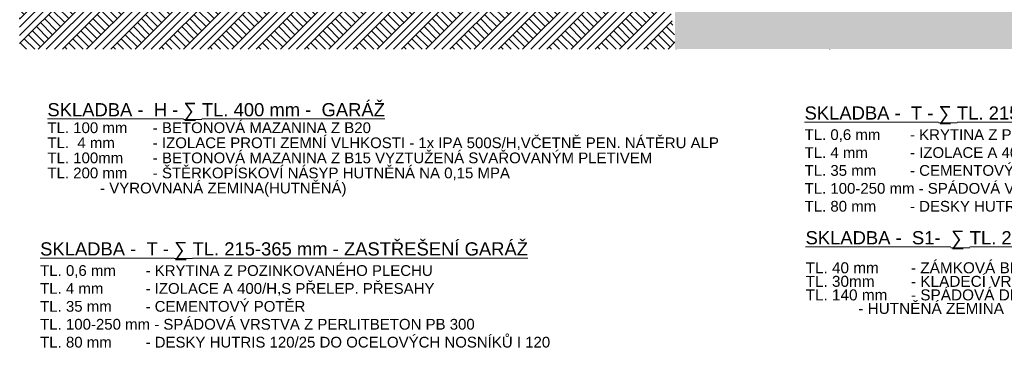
# Model space of a CAD drawing. Header units: millimetres. Extents: x -25516 to 3801, y -6942 to 11332.
# Tile 1 of 33: x -25516 to -14306, y -6942 to -3184. Entities that reach past the tile are written whole.
import ezdxf

# ---------------------------------------------------------------- set-up
doc = ezdxf.new("R2010")
doc.units = ezdxf.units.MM
doc.header["$MEASUREMENT"] = 0
doc.linetypes.add('Wipeout_Contour', pattern=[1000, 0, -1000])
doc.layers.add('POHLED ZÁPADNÍ_1_Konstrukce - nosné', color=7, linetype='Continuous')
doc.layers.add('POHLED ZÁPADNÍ_1_Situace - terén', color=7, linetype='Continuous')
doc.styles.add('GENEROVANÝ_STYL_2', font='txt')
pattern_1 = [(45, (4e-12, 0), (-137.8858, 137.8858), []), (45, (-45.96, 45.96), (-275.7716, 275.7716), []), (45, (-91.92, 91.92), (-275.7716, 275.7716), []), (135, (-137.886, 137.886), (45.96194, 45.96194), [195, -195])]

msp = doc.modelspace()

# ---------------------------------------------------------------- texts
at = {"layer": 'POHLED ZÁPADNÍ_1_Konstrukce - nosné', "color": 42, "linetype": 'Continuous', "lineweight": 13, "true_color": 0xe4ad2c, "char_height": 150, "attachment_point": 7, "style": 'GENEROVANÝ_STYL_2'}
for s, insert, line_spacing_factor in [('\\A1;{\\pql;\\fArial|b0|i0|c238|p38;\\L\\LSKLADBA -  H - \\fAgency FB|b0|i0|c0|p34;\\H1.057143x;∑ \\fArial|b0|i0|c238|p38;\\H0.945946x;TL. 400 mm -  GARÁŽ\\P\\pql;\\fArial|b0|i0|c238|p38;\\l\\H0.814048x;\\lTL. 100 mm ^I- BETONOVÁ MAZANINA Z B20\\P\\pql;\\fArial|b0|i0|c238|p38;TL.  4 mm^I- IZOLACE PROTI ZEMNÍ VLHKOSTI - 1x IPA 500S/H,VČETNĚ PEN. NÁTĚRU ALP\\P\\pql;\\fArial|b0|i0|c238|p38;TL. 100mm ^I- BETONOVÁ MAZANINA Z B15 VYZTUŽENÁ SVAŘOVANÝM PLETIVEM\\P\\pql;\\fArial|b0|i0|c238|p38;TL. 200 mm ^I- ŠTĚRKOPÍSKOVÍ NÁSYP HUTNĚNÁ NA 0,15 MPA  \\P\\pql;\\fArial|b0|i0|c238|p38;^I- VYROVNANÁ ZEMINA(HUTNĚNÁ)}', (-25200, -5196), 0.842695), ('\\A1;{\\pql;\\fArial|b0|i0|c238|p38;\\L\\LSKLADBA -  S1- \\fArial|b0|i0|c238|p38;\\H1.029224x; \\fAgency FB|b0|i0|c0|p34;\\H1.057143x;∑\\fArial|b0|i0|c238|p38;\\H0.919087x; TL. 220 mm \\P\\pql;\\fArial|b0|i0|c238|p38;\\H0.666667x;\\P\\pql;\\fArial|b0|i0|c238|p38;\\l\\H1.250000x;\\lTL. 40 mm ^I- ZÁMKOVÁ BETONOVÁ DLAŽBA + TERASSOVÁ DLAŽBA - cca 30m\\fArial|b0|i0|c238|p38;\\A1{\\H.66x;\\S2^  ;}\\fArial|b0|i0|c238|p38; \\P\\pql;\\fArial|b0|i0|c238|p38;TL. 30mm ^I- KLADECÍ VRSTVA STĚRKU FRAKCE 4-8 mm/ BETONOVÁ MAZANINA\\P\\pql;\\fArial|b0|i0|c238|p38;TL. 1\\fArial|b0|i0|c238|p38;4\\fArial|b0|i0|c238|p38;0 mm ^I- SPÁDOVÁ DRSTVA KAMENIVO frakce 8-16 mm\\P\\pql;\\fArial|b0|i0|c238|p38;^I- HUTNĚNÁ ZEMINA }', (-16569, -6531), 0.739206)]:
    msp.add_mtext(s, dxfattribs=dict(at, insert=insert, line_spacing_factor=line_spacing_factor))
for insert in [(-16580, -5368), (-25283, -6913)]:
    msp.add_mtext('\\A1;{\\pql;\\fArial|b0|i0|c238|p38;\\L\\LSKLADBA -  T - \\fAgency FB|b0|i0|c0|p34;\\H1.057143x;∑ \\fArial|b0|i0|c238|p38;\\H0.945946x;TL. 215-365 mm - ZASTŘEŠENÍ \\fArial|b0|i0|c238|p38;GARÁŽ\\P\\pql;\\fArial|b0|i0|c238|p38;\\l\\H0.814048x;\\lTL. 0,6 mm ^I- KRYTINA Z POZINKOVANÉHO PLECHU\\P\\pql;\\fArial|b0|i0|c238|p38;TL. 4 mm ^I- IZOLACE A 400/H,S PŘELEP. PŘESAHY\\P\\pql;\\fArial|b0|i0|c238|p38;TL. 35 mm ^I- CEMENTOVÝ POTĚR  \\P\\pql;\\fArial|b0|i0|c238|p38;TL. 100-250 mm - SPÁDOVÁ VRSTVA Z PERLITBETON PB 300\\P\\pql;\\fArial|b0|i0|c238|p38;TL. 80 mm ^I- DESKY HUTRIS 120/25 DO OCELOVÝCH NOSNÍKŮ I 120\\P\\pql;\\fArial|b0|i0|c238|p38;}', dxfattribs=dict(at, insert=insert))

# ---------------------------------------------------------------- wipeouts: each hides what was drawn before it
at = {"color": 254, "linetype": 'Wipeout_Contour', "lineweight": 0, "ltscale": 180969.674031}
msp.add_wipeout([(-21466, 349), (-25516, 375), (-25516, -3519), (-18036, -3519), (-18109, -3060), (-18547, -3034), (-18547, 11), (-17190, 11), (-16947, 380)], dxfattribs=at).dxf.layer = 'POHLED ZÁPADNÍ_1_Situace - terén'
at = {"color": 254, "linetype": 'Wipeout_Contour', "lineweight": 0, "ltscale": 66554.445403}
msp.add_wipeout([(-16335, -3519), (-16215, -3519), (-16215, -3401), (-16335, -3401)], dxfattribs=at).dxf.layer = 'POHLED ZÁPADNÍ_1_Situace - terén'

# ---------------------------------------------------------------- next in the draw order: hatches: boundary and pattern name
at = {"layer": 'POHLED ZÁPADNÍ_1_Situace - terén', "linetype": 'Continuous', "lineweight": 13, "true_color": 0xbf7d1a}
h = msp.add_hatch(dxfattribs=at)
h.set_pattern_fill('Zemina_0001', color=32, style=0, pattern_type=2)
h.set_pattern_definition(pattern_1)
h.paths.add_polyline_path([(-21466, 349), (-25516, 375), (-25516, -3519), (-18036, -3519), (-18109, -3060), (-18547, -3034), (-18547, 11), (-17190, 11), (-16947, 380)])
h = msp.add_hatch(dxfattribs=at)
h.set_pattern_fill('Zemina_0001', color=32, style=0, pattern_type=2)
h.set_pattern_definition(pattern_1)
h.paths.add_polyline_path([(-16335, -3519), (-16215, -3519), (-16215, -3401), (-16335, -3401)])

# ---------------------------------------------------------------- next in the draw order: wipeouts: each hides what was drawn before it
at = {"color": 254, "linetype": 'Wipeout_Contour', "lineweight": 0, "ltscale": 232932.814216}
msp.add_wipeout([(-18055, -3030), (-18055, -3519), (-6058, -3519), (-6058, -2816), (3801, -2816), (3801, -401), (2226, -401), (2226, -39), (650, 23), (649, -27), (199, -27), (199, -387), (-239, -387), (-229, -2180), (-175, -2180), (-175, -2550), (-983, -2550), (-983, -2180), (-6688, -2180), (-6684, -2380), (-7021, -2380), (-7021, -1980), (-9475, -10), (-10495, -10), (-10495, -30), (-10495, -1020), (-10974, -1020), (-10974, 380), (-16335, 380), (-16335, 11), (-15100, 11), (-15137, -3030)], dxfattribs=at).dxf.layer = 'POHLED ZÁPADNÍ_1_Situace - terén'

# ---------------------------------------------------------------- next in the draw order: hatches: boundary and pattern name
at = {"layer": 'POHLED ZÁPADNÍ_1_Situace - terén', "linetype": 'Continuous', "lineweight": 13, "true_color": 0xbf7d1a}
h = msp.add_hatch(dxfattribs=at)
h.set_pattern_fill('Zemina_0001', color=32, style=0, pattern_type=2)
h.set_pattern_definition(pattern_1)
h.paths.add_polyline_path([(-18055, -3030), (-18055, -3519), (-6058, -3519), (-6058, -2816), (3801, -2816), (3801, -401), (2226, -401), (2226, -39), (650, 23), (649, -27), (199, -27), (199, -387), (-239, -387), (-229, -2180), (-175, -2180), (-175, -2550), (-983, -2550), (-983, -2180), (-6688, -2180), (-6684, -2380), (-7021, -2380), (-7021, -1980), (-9475, -10), (-10495, -10), (-10495, -30), (-10495, -1020), (-10974, -1020), (-10974, 380), (-16335, 380), (-16335, 11), (-15100, 11), (-15137, -3030)])

doc.saveas('drawing.dxf')
